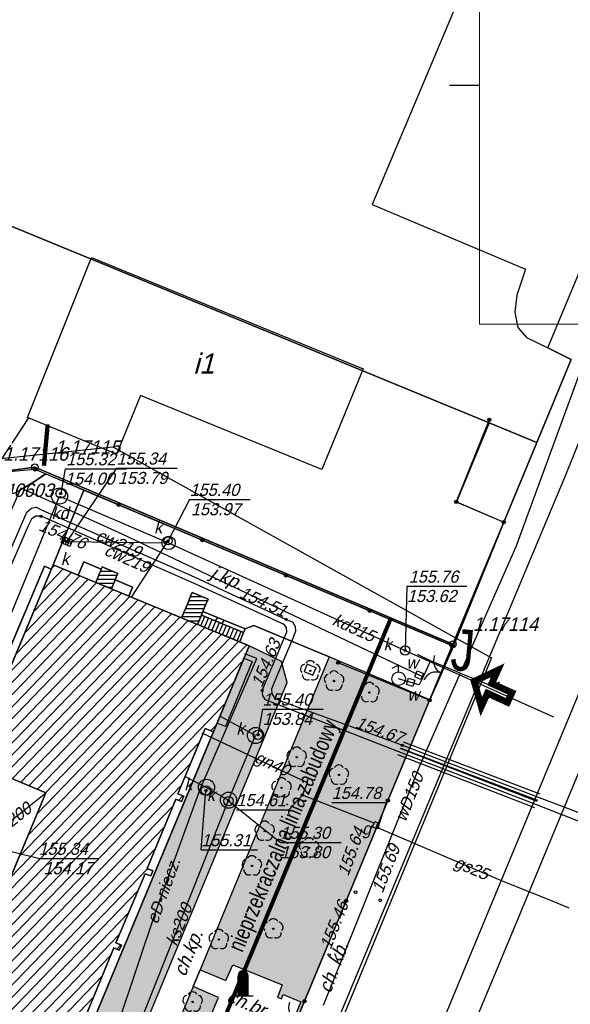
# Model space of a CAD drawing. Extents: x 7535570 to 7569561, y 5723799 to 5746390.
# Tile 14 of 17: x 7557488 to 7561582, y 5731256 to 5738580. Entities that reach past the tile are written whole.
import ezdxf

# ---------------------------------------------------------------- set-up
doc = ezdxf.new("R2010")
doc.units = 0
doc.header["$MEASUREMENT"] = 0
for name, pattern in [('4001', [0]), ('DASHED2', [0.375, 0.25, -0.125]), ('HIDDEN2', [4.7625, 3.175, -1.5875])]:
    doc.linetypes.add(name, pattern=pattern)
doc.layers.get('0').update_dxf_attribs({"linetype": 'CONTINUOUS'})
for name, color, linetype in [('BUDYNKI', 1, 'CONTINUOUS'), ('ci', 9, 'CONTINUOUS'), ('CMENTARZE_I_POMNIKI', 184, 'CONTINUOUS'), ('dim', 40, 'CONTINUOUS'), ('DROGI', 135, 'CONTINUOUS'), ('DZIALKI', 7, 'CONTINUOUS'), ('ELEMENTY_BUDYNKOW', 7, 'CONTINUOUS'), ('GRANICZNIKI', 7, 'CONTINUOUS'), ('HATCH', 8, 'CONTINUOUS'), ('OGRODZENIA', 184, 'CONTINUOUS'), ('OPIS PROJ', 2, 'CONTINUOUS'), ('POMNIKI', 184, 'CONTINUOUS'), ('ROSLINNOSC', 104, 'CONTINUOUS'), ('ROŚLINNOŚĆ', 104, 'CONTINUOUS'), ('RZEZBA', 8, 'CONTINUOUS'), ('RZEŹBA', 8, 'CONTINUOUS'), ('SYSTEM', 15, 'CONTINUOUS'), ('TEKSTY', 1, 'CONTINUOUS'), ('UZ_CO', 54, 'CONTINUOUS'), ('UZ_ENERGIA', 10, 'CONTINUOUS'), ('UZ_GAZ', 2, 'CONTINUOUS'), ('UZ_KANALIZACJA', 14, 'CONTINUOUS'), ('UZ_SPECJALNE', 7, 'CONTINUOUS'), ('UZ_WODA', 140, 'CONTINUOUS'), ('UZYTKI', 7, 'CONTINUOUS')]:
    doc.layers.add(name, color=color, linetype=linetype)
doc.layers.add('sc', color=4, linetype='CONTINUOUS', lineweight=30)
doc.layers.add('ZIELEN', color=82, linetype='CONTINUOUS', lineweight=0)
doc.styles.add('arialce', font='arial.ttf', dxfattribs={"width": 0.8})

# ---------------------------------------------------------------- blocks, each defined once
blk = doc.blocks.new('1281')
at = {"layer": 'OGRODZENIA', "color": 184, "linetype": 'Continuous'}
for radius in [0.24, 0.16, 0.08]:
    blk.add_circle((0, 0), radius, dxfattribs=at)
blk = doc.blocks.new('2283')
at = {"layer": 'OGRODZENIA', "color": 184, "linetype": 'Continuous'}
blk.add_line((0, 0), (0, 1), dxfattribs=at)
blk = doc.blocks.new('1283')
at = {"layer": 'OGRODZENIA', "color": 184, "linetype": 'Continuous'}
for centre, start, end in [((0, 2), 270, 0), ((0, -2), 0, 90)]:
    blk.add_arc(centre, 2, start, end, dxfattribs=at)
blk = doc.blocks.new('1811')
at = {"layer": 'RZEŹBA', "color": 8, "linetype": 'Continuous'}
blk.add_circle((0, 0), 0.2, dxfattribs=at)
blk = doc.blocks.new('1422')
at = {"layer": 'ROŚLINNOŚĆ', "color": 104, "linetype": 'Continuous'}
blk.add_circle((0, 0), 0.1, dxfattribs=at)
for centre, start, end in [((0, 0.75), 30.19, 149.77), ((-0.71, 0.23), 102.5, 221.75), ((0.71, 0.23), 318.3, 77.49), ((-0.44, -0.61), 174.33, 293.45), ((0.44, -0.61), 246.24, 5.74)]:
    blk.add_arc(centre, 0.75, start, end, dxfattribs=at)
blk = doc.blocks.new('1718')
at = {"layer": 'UZ_WODA', "color": 5, "linetype": 'Continuous'}
for p, q in [((0, 2), (-1, 1.5)), ((0, 1), (0, 2)), ((0, 2), (1, 1.5))]:
    blk.add_line(p, q, dxfattribs=at)
blk.add_circle((0, 0), 1, dxfattribs=at)
blk = doc.blocks.new('1746')
at = {"layer": 'UZ_GAZ', "color": 2, "linetype": 'Continuous'}
for radius in [0.16, 0.08]:
    blk.add_circle((0, 0), radius, dxfattribs=at)
blk = doc.blocks.new('1372')
at = {"layer": 'POMNIKI', "color": 184, "linetype": 'Continuous'}
for p, q in [((-0.75, 0), (-0.75, 3)), ((-0.65, 0), (-0.65, 3)), ((-0.55, 0), (-0.55, 3)), ((-0.45, 0), (-0.45, 3)), ((-0.35, 0), (-0.35, 3)), ((-0.25, 0), (-0.25, 3)), ((-0.15, 0), (-0.15, 3)), ((-0.05, 0), (-0.05, 3)), ((0.05, 0), (0.05, 3)), ((0.15, 0), (0.15, 3)), ((0.25, 0), (0.25, 3)), ((0.35, 0), (0.35, 3)), ((0.45, 0), (0.45, 3)), ((0.55, 0), (0.55, 3)), ((0.65, 0), (0.65, 3)), ((0.75, 0), (0.75, 3)), ((-1.5, 0), (1.5, 0))]:
    blk.add_line(p, q, dxfattribs=at)
for radius in [0.75, 0.65, 0.55, 0.45, 0.35, 0.25, 0.15]:
    blk.add_arc((0, 3), radius, 0, 180, dxfattribs=at)
blk = doc.blocks.new('1736')
at = {"layer": 'UZ_CO', "color": 135, "linetype": 'Continuous'}
for radius in [0.16, 0.08]:
    blk.add_circle((0, 0), radius, dxfattribs=at)
blk = doc.blocks.new('1726')
at = {"layer": 'UZ_KANALIZACJA', "color": 14, "linetype": 'Continuous'}
for radius in [0.16, 0.08]:
    blk.add_circle((0, 0), radius, dxfattribs=at)
blk = doc.blocks.new('1001')
at = {"layer": 'SYSTEM', "color": 15, "linetype": 'Continuous'}
blk.add_line((0, 0), (0, 0), dxfattribs=at)
blk = doc.blocks.new('1246')
at = {"layer": 'GRANICZNIKI', "color": 7, "linetype": 'Continuous'}
for radius in [0.5, 0.05]:
    blk.add_circle((0, 0), radius, dxfattribs=at)
blk = doc.blocks.new('MMAAPKOP')
at = {"layer": 'BUDYNKI'}
for points in [[(22451, 3645, 0), (24471, 2817, 0), (24163.8, 2067.5, 0), (22817.5, 2619.3, 0), (22638.7, 2183, 0), (21975, 2455, 0), (22451, 3645, 0)], [(21153, -2631, 0), (22112.4, -337.6, 0), (21554, -104, 0), (22166, 1359, 0), (23624, 757, 0), (23358, 116, 0), (23296.3, 141.6, 0), (23095, -345, 0), (23138, -361, 0), (23121, -402, 0), (23078.6, -384.4, 0), (22865, -900, 0), (22907, -917, 0), (22892, -955, 0), (22849.9, -938.4, 0), (22634, -1452, 0), (22675, -1470, 0), (22658.8, -1506.9, 0), (22617.8, -1488.9, 0), (22405, -2007, 0)], [(23296.3, 141.6, 0), (23358, 116, 0), (21932, -3318, 0)], [(22405, -2007, 0), (22617.8, -1488.9, 0), (22658.8, -1506.9, 0), (22675, -1470, 0), (22634, -1452, 0), (22849.9, -938.4, 0), (22892, -955, 0), (22907, -917, 0), (22865, -900, 0), (23078.6, -384.4, 0), (23121, -402, 0), (23138, -361, 0), (23095, -345, 0), (23296.3, 141.6, 0)]]:
    blk.add_polyline3d(points, dxfattribs=at)
at = {"layer": 'DROGI'}
for p, q in [((25973.1, 2016.5), (26362, 2980)), ((22051.1, 1994.3), (22009, 1967.2)), ((22009, 1967.2), (22051.1, 1994.3)), ((22051.1, 1994.3), (22111.6, 2034.8)), ((22092.5, 2022.3), (22051.1, 1994.3)), ((22111.6, 2034.8), (22092.5, 2022.3)), ((22111.6, 2034.8), (22396.1, 1915.1)), ((25091, -89), (25973.1, 2016.5)), ((25091, -89), (25973.1, 2016.5)), ((21923.1, 1916.1), (21879.2, 1892.1)), ((21879.2, 1892.1), (21923.1, 1916.1)), ((21966.4, 1941.2), (21923.1, 1916.1)), ((21923.1, 1916.1), (21966.4, 1941.2)), ((22009, 1967.2), (21966.4, 1941.2)), ((21966.4, 1941.2), (22009, 1967.2)), ((22396.1, 1915.1), (22166, 1359)), ((22166, 1359), (22396.1, 1915.1)), ((22396.1, 1915.1), (25143, 755)), ((26487, 1400), (25249, -1591)), ((21497.4, -80.2), (22102.7, 1349.5)), ((22102.7, 1349.5), (21746, 505.7)), ((22102.7, 1349.5), (22153, 1327.9)), ((22153, 1327.9), (22102.7, 1349.5)), ((22166, 1359), (22153, 1327.9)), ((22353.2, 1281.7), (22166, 1359)), ((22395.5, 1380.6), (22353.2, 1281.7)), ((22524.9, 1326), (22395.5, 1380.6)), ((22532, 1343.1), (22524.9, 1326)), ((22647.6, 1295.4), (22532, 1343.1)), ((22627.4, 1247), (22636.1, 1267.7)), ((22757.9, 1192.1), (22627.4, 1247)), ((22636.1, 1267.7), (22647.6, 1295.4)), ((22729.9, 1126.3), (22757.9, 1192.1)), ((23122.1, 964.2), (22729.9, 1126.3)), ((23188.9, 1126), (23177.4, 1098.3)), ((23200.3, 1153.7), (23188.9, 1126)), ((23318.6, 1104.9), (23200.3, 1153.7)), ((23307.2, 1077.1), (23318.6, 1104.9)), ((23162.2, 1061.3), (23122.1, 964.2)), ((23177.4, 1098.3), (23162.2, 1061.3)), ((23280.5, 1012.4), (23295.8, 1049.4)), ((23295.8, 1049.4), (23307.2, 1077.1)), ((23594.7, 882.7), (23280.5, 1012.4)), ((23583.3, 854.9), (23594.7, 882.7)), ((23658, 908), (23594.7, 882.7)), ((23594.7, 882.7), (23658, 908)), ((24220, 676), (23658, 908)), ((23658, 908), (24220, 676)), ((23554.7, 785.6), (23583.3, 854.9)), ((23624, 757), (23554.7, 785.6)), ((23863.7, 638.9), (23624, 757)), ((25143, 755), (24967.5, 355.9)), ((24220, 676), (23259, -1653)), ((24967.5, 355.9), (24220, 676)), ((23908, 483), (23863.7, 638.9)), ((24056, 621), (24033, 565)), ((24122, 593), (24056, 621)), ((24099, 539), (24122, 593)), ((24033, 565), (24099, 539)), ((22298, -3400), (23908, 483)), ((22538, -6231, 15518.4), (25091, -89, 15576.7)), ((22538, -6231, 15518.4), (25091, -89, 15576.7)), ((21746.2, -184.4), (22112.4, -337.6)), ((22112.4, -337.6), (21153, -2631)), ((25249, -1591, 15556.4), (24329, -3804, 15534.7)), ((23207, -1778), (23259, -1653)), ((23259, -1653), (23207, -1778)), ((23259, -1653), (23450, -1733)), ((23450, -1733), (23502, -1615)), ((23502, -1615), (23871, -1766)), ((23207, -1778), (22304, -3969)), ((23395.7, -1859.2), (23207, -1778)), ((23871, -1766), (23834, -1856)), ((23345.8, -1975.3), (23395.7, -1859.2)), ((23834, -1856), (23864.6, -1868.6)), ((23864.6, -1868.6), (23878, -1836)), ((23878, -1836), (24008, -1891)), ((24008, -1891), (23901, -2147))]:
    blk.add_line(p, q, dxfattribs=at)
at = {"layer": 'DZIALKI'}
for p, q in [((19262, 4944), (25410, 2414)), ((25764, 2268), (26020, 2886)), ((25410, 2414), (25165, 1827)), ((25518, 1676), (25764, 2268)), ((22031, 2085), (21644, 2034)), ((21644, 2034), (22031, 2085)), ((25139, 768), (22031, 2085)), ((22031, 2085), (25139, 768)), ((26995, 2037), (25587, -1358)), ((25165, 1827), (25518, 1676)), ((25518, 1676), (25139, 768)), ((25139, 768), (25518, 1676)), ((25139, 768), (21928, -6950)), ((21928, -6950), (25139, 768)), ((25587, -1358), (23058, -7408))]:
    blk.add_line(p, q, dxfattribs=at)
at = {"layer": 'ELEMENTY_BUDYNKOW'}
for p, q in [((22494.8, 1253.1), (22630.1, 1253.1)), ((22507.2, 1283.1), (22642.5, 1283.1)), ((22519.6, 1313.1), (22604.7, 1313.1)), ((22495.2, 1223.1), (22617.8, 1223.1)), ((22567.7, 1193.1), (22605.4, 1193.1)), ((23187.9, 1123.7), (23273, 1123.7)), ((23150.8, 1033.7), (23289.3, 1033.7)), ((23163.2, 1063.7), (23301.7, 1063.7)), ((23175.5, 1093.7), (23314, 1093.7)), ((23126, 973.7), (23264.5, 973.7)), ((23138.4, 1003.7), (23276.9, 1003.7)), ((23266.1, 904.8), (23295.8, 973.6)), ((23292.9, 893.7), (23322.6, 962.6)), ((23389.8, 967.3), (23370.9, 942.6)), ((23171.8, 943.7), (23252.1, 943.7)), ((23319.7, 882.6), (23349.4, 951.5)), ((23346.5, 871.6), (23376.2, 940.4)), ((23373.3, 860.5), (23403, 929.3)), ((23400.1, 849.4), (23429.8, 918.3)), ((23437.6, 947.6), (23418.7, 922.9)), ((23426.9, 838.4), (23456.7, 907.2)), ((23453.8, 827.3), (23483.5, 896.1)), ((23480.6, 816.2), (23510.3, 885.1)), ((23507.4, 805.1), (23537.1, 874)), ((23534.2, 794.1), (23563.9, 862.9))]:
    blk.add_line(p, q, dxfattribs=at)
for points in [[(21153, -2631, 0), (22112.4, -337.6, 0), (21554, -104, 0), (22166, 1359, 0), (23624, 757, 0), (23358, 116, 0), (23296.3, 141.6, 0), (23095, -345, 0), (23138, -361, 0), (23121, -402, 0), (23078.6, -384.4, 0), (22865, -900, 0), (22907, -917, 0), (22892, -955, 0), (22849.9, -938.4, 0), (22634, -1452, 0), (22675, -1470, 0), (22658.8, -1506.9, 0), (22617.8, -1488.9, 0), (22405, -2007, 0)], [(22153, 1327.9, 0), (21799.6, 483.1, 0), (21746, 505.7, 0), (22102.7, 1349.5, 0), (22153, 1327.9, 0)], [(22353.2, 1281.7, 0), (22395.5, 1380.6, 0), (22524.9, 1326, 0), (22484.3, 1227.6, 0), (22353.2, 1281.7, 0)], [(22507.2, 1283, 0), (22520.6, 1315.4, 0), (22532, 1343.1, 0), (22647.6, 1295.4, 0), (22636.1, 1267.7, 0), (22622.8, 1235.3, 0), (22599.9, 1179.8, 0), (22484.3, 1227.6, 0), (22507.2, 1283, 0)], [(22599.9, 1179.8, 0), (22627.4, 1247, 0), (22757.9, 1192.1, 0), (22729.9, 1126.3, 0), (22599.9, 1179.8, 0)], [(23162.2, 1061.3, 0), (23177.4, 1098.3, 0), (23188.9, 1126, 0), (23200.3, 1153.7, 0), (23318.6, 1104.9, 0), (23307.2, 1077.1, 0), (23295.8, 1049.4, 0), (23280.5, 1012.4, 0), (23269, 984.7, 0), (23240.4, 915.4, 0), (23122.1, 964.2, 0), (23162.2, 1061.3, 0)], [(23583.3, 854.9, 0), (23554.7, 785.6, 0), (23240.4, 915.4, 0), (23269, 984.7, 0), (23583.3, 854.9, 0)], [(23280.5, 1012.4, 0), (23594.7, 882.7, 0), (23583.3, 854.9, 0), (23269, 984.7, 0), (23280.5, 1012.4, 0)], [(23385.3, 181.7, 0), (23585.9, 665.5, 0), (23648, 639, 0), (23448, 156, 0), (23385.3, 181.7, 0)]]:
    blk.add_polyline3d(points, dxfattribs=at)
at = {"layer": 'OGRODZENIA'}
for p, q in [((25410, 2438), (25164.6, 1826.9)), ((22033, 2068), (21643.9, 2034.4)), ((25143, 755), (22033, 2068)), ((25164.6, 1826.9), (25517.7, 1676.3)), ((25517.7, 1676.3), (25143, 755)), ((24966, 352), (24287, 631)), ((24966, 352), (24035.8, -1886))]:
    blk.add_line(p, q, dxfattribs=at)
at = {"layer": 'SYSTEM'}
blk.add_polyline3d([(14109.4, 7161.5, 0), (17149.6, 6335.1, 0), (18256.9, 5557.1, 0), (17433, 3478.4, 0), (20897.1, 2059, 0), (22611.1, 2236.9, 0), (25426.7, 668.2, 0), (22143.6, -7273.4, 0), (10110.5, -2461.5, 0), (14109.4, 7161.5, 0)], dxfattribs=at)
at = {"layer": 'UZ_CO'}
for p, q in [((21972, 1751), (22007, 1780)), ((22007, 1780), (22041, 1787)), ((22041, 1787), (22090, 1763)), ((22090, 1763), (23187, 1283)), ((21766, 1279), (21956, 1715)), ((21956, 1715), (21972, 1751)), ((22005, 1698), (21981, 1650)), ((22035, 1720), (22005, 1698)), ((22076, 1720), (22035, 1720)), ((22113, 1706), (22076, 1720)), ((23211, 1223), (22113, 1706)), ((21981, 1650), (21769, 1163)), ((23187, 1283), (23900, 953)), ((23885, 916), (23211, 1223)), ((23900, 953), (23946, 935)), ((23903, 892), (23885, 916)), ((23904, 861), (23903, 892)), ((23946, 935), (23967, 901)), ((23967, 901), (23970, 866)), ((23721, 425), (23904, 861)), ((23951, 819), (23808, 480)), ((23970, 866), (23951, 819)), ((23808, 480), (23790, 434)), ((23726, 388), (23721, 425)), ((23745, 354), (23726, 388)), ((23790, 434), (23794, 400)), ((23794, 400), (23814, 371)), ((23814, 371), (23865, 344)), ((24738, -31), (23745, 354)), ((23865, 344), (24764, 17)), ((24764, 17), (25780, -371)), ((25757, -424), (24738, -31)), ((26367, -665), (25757, -424)), ((25780, -371), (26329, -579))]:
    blk.add_line(p, q, dxfattribs=at)
at = {"layer": 'UZ_ENERGIA'}
for p, q in [((21983, 2451.7), (21781.1, 2143.4)), ((23260.4, -309.6), (23680.6, 663.4)), ((23680.6, 663.4), (23591.4, 697.1)), ((22935.6, -1204), (23260.4, -309.6)), ((22474.1, -2579.4), (22935.6, -1204))]:
    blk.add_line(p, q, dxfattribs=at)
at = {"layer": 'UZ_GAZ'}
for p, q in [((24058.8, -261.4, 15464.5), (23274, 107.2, 15461.6)), ((24020, -353, 15461), (24058.8, -261.4, 15464.5)), ((23919.7, -463), (24020, -353)), ((24554.3, -562, 15456.8), (24020, -353, 15461)), ((24238, -409.5), (24642.2, -409.7)), ((24642.2, -409.7), (24580.3, -596.5)), ((23529.9, -462.8, 15461), (23919.7, -463, 15461)), ((25496, -989), (24569, -591.6)), ((25886, -1144, 15555.4), (25496, -989, 15550)), ((26005, -1195, 15570.5), (25886, -1144, 15555.4))]:
    blk.add_line(p, q, dxfattribs=at)
blk.add_polyline3d([(24565, -601, 15570.1), (24541.9, -591.2, 15570.1), (24558.9, -551.2, 0), (24582, -561, 15567.8), (24565, -601, 15570.1)], dxfattribs=at)
at = {"layer": 'UZ_KANALIZACJA'}
for p, q in [((22255, 2072.2), (22223, 1889)), ((22255, 2072.2, 15532), (22711.8, 2072, 15532)), ((22638.3, 2077.4), (22268, 1533)), ((22638.3, 2077.4, 15534.3), (23088.6, 2077.2, 15534.3)), ((21347, -240), (22214, 1871)), ((22214, 1871, 15400.5), (23025, 1522, 15397.1)), ((23181.7, 1844.7), (23021, 1537)), ((23181.7, 1844.7, 15539.8), (23632.1, 1844.5, 15539.8)), ((22242.1, 1516.9), (22261.8, 1562.9)), ((22258.2, 1510), (22277.8, 1556)), ((22274.2, 1503.1), (22293.9, 1549.1)), ((22268, 1533, 15534.3), (23025, 1522, 15397.1)), ((22749.2, 1118.2), (23021, 1537)), ((23025, 1522, 15397.1), (24785, 722, 15576.1)), ((24798, 1199.5), (24785, 722)), ((24798, 1199.5, 15576.1), (25244.2, 1199.3, 15576.1)), ((24785, 722, 15576.1), (25888, 228, 15332.1)), ((23672, 90), (23406.9, 233.9)), ((23723.9, 285.2), (23690, 95)), ((23723.9, 285.2, 15540.1), (24174.3, 285, 15540.1)), ((23471, -391), (23672, 90)), ((23148.7, -215.1), (23307, -296)), ((21627, -723), (22112.4, -337.9)), ((23268, -761.2), (23303, -319)), ((23307, -296), (23471, -391)), ((22747, -2213), (23471, -391)), ((23856.2, -705.8), (23471, -398)), ((22057.4, -824.9), (21611.7, -715.8)), ((23856.2, -705.8, 15530.1), (24309.1, -706, 15530.1)), ((23268, -761.2, 15531.1), (23686, -761.4, 15531.1)), ((22057.4, -824.9, 15534.1), (22507.7, -825.1, 15534.1))]:
    blk.add_line(p, q, dxfattribs=at)
blk.add_lwpolyline([(22245.7, 1569.8), (22310, 1542.2), (22290.3, 1496.2), (22226, 1523.8), (22245.7, 1569.8)], dxfattribs=at)
for centre, radius in [((22214, 1871), 60), ((22223, 1889), 35), ((23025, 1522), 50), ((23021, 1537), 30), ((24785, 722), 35), ((23672, 90, 15394.1), 60), ((23690, 95, 15394.1), 35), ((23307, -296, 15394.1), 60), ((23303, -319, 15394.1), 35), ((23471, -391, 15394.1), 60), ((23471, -398, 15394.1), 35)]:
    blk.add_circle(centre, radius, dxfattribs=at)
at = {"layer": 'UZ_SPECJALNE'}
for p, q in [((25788.9, -347.6), (24772.9, 40.4)), ((25748, -447.3), (24729, -54.3)), ((25766, -400.7), (24747, -7.7)), ((25771.1, -394.4), (24755.1, -6.4))]:
    blk.add_line(p, q, dxfattribs=at)
at = {"layer": 'UZ_WODA'}
for p, q in [((26176.2, 3040.2), (25607, 1491.9)), ((21925.6, 1930.4), (21666.8, 1337.5)), ((22679.1, 1586.6), (21925.6, 1930.4)), ((24888, 538), (22679.1, 1586.6)), ((25607, 1491.9), (25214.4, 599)), ((24973, 646), (24875, 693)), ((24973, 646), (24918, 527)), ((25194, 553), (24973, 646)), ((24918, 527), (24888, 538)), ((24918, 527), (24889.2, 466)), ((25194, 553), (24891.3, -139.3)), ((25194, 553), (25462, 446)), ((24826, 485), (24736, 512)), ((24889.2, 466), (24826, 485)), ((25462, 446), (25485, 489)), ((24891.3, -139.3), (24175.7, -1919.5))]:
    blk.add_line(p, q, dxfattribs=at)
for points in [[(24794.5, 469), (24810, 516.5), (24857.5, 501), (24842, 453.5), (24794.5, 469)], [(24855.2, 524.8), (24874.8, 570.8), (24920.8, 551.2), (24901.2, 505.2), (24855.2, 524.8)]]:
    blk.add_lwpolyline(points, dxfattribs=at)
at = {"layer": 'UZYTKI'}
for points in [[(26020, 2886, 0), (25764, 2268, 0), (25410, 2414, 0), (19262, 4944, 0), (18759, 5151, 0), (18175, 5405, 0), (18075, 5449, 0), (17992, 5483, 0), (18132, 5803, 0), (18214, 5769, 0), (18806, 7136, 0), (19784, 9394, 0), (19885, 9840, 0), (19918, 9964, 0), (20034, 10456, 0), (27836, 7254, 0)], [(26020, 2886, 0), (25845, 2973, 0), (27469, 6876, 0)], [(27379, 6915, 0), (25522, 7694, 0), (25391, 7750, 0), (25376, 7715, 0), (24791, 6305, 0), (24916, 6253, 0), (25386, 6056, 0), (24540, 4038, 0), (25680, 3557, 0), (25615, 3366, 0), (25599, 3239, 0), (25622, 3124, 0), (25688, 3050, 0), (25845, 2973, 0), (26020, 2886, 0)], [(18075, 5449, 0), (18175, 5405, 0), (18759, 5151, 0), (17953, 3211, 0), (20595, 2143, 0), (20127, 887, 0), (21042, 518, 0), (21537, 1764, 0), (21644, 2034, 0), (22031, 2085, 0), (25139, 768, 0), (21928, -6950, 0), (10315, -2218, 0)], [(25410, 2414, 0), (25764, 2268, 0), (25518, 1676, 0), (25139, 768, 0), (22031, 2085, 0), (21644, 2034, 0), (21537, 1764, 0), (21042, 518, 0), (20127, 887, 0), (20595, 2143, 0), (17953, 3211, 0), (18759, 5151, 0), (19262, 4944, 0), (25410, 2414, 0)]]:
    blk.add_polyline3d(points, dxfattribs=at)
at = {"layer": 'CMENTARZE_I_POMNIKI', "xscale": 50, "yscale": 50, "zscale": 50}
blk.add_blockref('1372', (23579.2, -1847.1), dxfattribs=at)
at = {"layer": 'DZIALKI', "xscale": 50, "yscale": 50, "zscale": 50}
for p in [(25410, 2414), (25410, 2414), (25764, 2268), (25764, 2268), (22031, 2085), (22031, 2085), (22031, 2085), (22031, 2085), (25165, 1827), (25165, 1827), (25518, 1676), (25518, 1676), (25518, 1676), (25518, 1676), (25139, 768), (25139, 768), (25139, 768), (25139, 768), (25139, 768), (25139, 768), (25587, -1358), (25587, -1358)]:
    blk.add_blockref('1001', p, dxfattribs=at)
at = {"layer": 'GRANICZNIKI', "xscale": 50, "yscale": 50, "zscale": 50}
for p in [(22031, 2085), (25139, 768)]:
    blk.add_blockref('1246', p, dxfattribs=at)
at = {"layer": 'OGRODZENIA', "xscale": 50, "yscale": 50, "zscale": 50}
for p in [(25410, 2438), (22033, 2068), (22033, 2068), (25164.6, 1826.9), (25164.6, 1826.9), (22655, 1805.4), (25517.7, 1676.3), (25517.7, 1676.3), (23277, 1542.8), (23899, 1280.2), (24521, 1017.6), (25143, 755), (25143, 755), (24287, 631), (24966, 352), (24966, 352), (24655.9, -394), (24345.9, -1140), (24035.8, -1886)]:
    blk.add_blockref('1281', p, dxfattribs=at)
at = {"layer": 'OGRODZENIA', "xscale": 50}
for name, p, yscale, zscale, rotation in [('2283', (25143, 755), 440.1568, 100, 156.288633), ('1283', (25054.5, 553.5), 50, 50, 156.288633), ('1283', (23978.1, -2025), 50, 50, 157.438697), ('2283', (24035.8, -1886), 301.0386, 100, 157.438697)]:
    blk.add_blockref(name, p, dxfattribs=dict(at, yscale=yscale, zscale=zscale, rotation=rotation))
at = {"layer": 'ROSLINNOSC', "xscale": 50, "yscale": 50, "zscale": 50}
for p in [(24079, 571, 15536.1), (24256, 495, 15536.1), (24519, 409, 15536.1), (23978, -72, 15536.1), (24292, -204, 15536.1), (23865, -300, 15536.1), (23740, -622, 15536.1), (24071, -746, 15536.1), (23645, -880, 15536.1), (23804, -1348, 15536.1), (23399, -1428, 15536.1), (23204, -1892, 15536.1)]:
    blk.add_blockref('1422', p, dxfattribs=at)
at = {"layer": 'RZEZBA', "xscale": 50, "yscale": 50, "zscale": 50}
for p in [(24416.2, -1075.6, 15564.1), (24599.6, -1136.4, 15569.1), (24220.4, -1543.1, 15546.1)]:
    blk.add_blockref('1811', p, dxfattribs=at)
at = {"layer": 'UZ_CO', "xscale": 50, "yscale": 50, "zscale": 50}
for p in [(22076, 1720), (23900, 953), (23721, 425), (24764, 17)]:
    blk.add_blockref('1736', p, dxfattribs=at)
at = {"layer": 'UZ_GAZ', "xscale": 50, "yscale": 50, "zscale": 50}
for p in [(24020, -353, 15461), (24580.3, -596.5)]:
    blk.add_blockref('1746', p, dxfattribs=at)
at = {"layer": 'UZ_KANALIZACJA', "xscale": 50, "yscale": 50, "zscale": 50}
for p in [(22223, 1889, 15532), (23021, 1537, 15539.8), (24785, 722, 15576.1), (23690, 95, 15540.1), (23303, -319, 15531.1), (23471, -398, 15530.1)]:
    blk.add_blockref('1726', p, dxfattribs=at)
at = {"layer": 'UZ_KANALIZACJA', "xscale": 50, "yscale": 50, "zscale": 50, "rotation": 66.81086099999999}
blk.add_blockref('1726', (22268, 1533, 15534.3), dxfattribs=at)
at = {"layer": 'UZ_WODA', "xscale": 50, "yscale": 50, "zscale": 50}
blk.add_blockref('1718', (24736, 512), dxfattribs=at)
at = {"layer": 'BUDYNKI', "oblique": 15}
blk.add_text('i1', height=150, rotation=359.97, dxfattribs=at).set_placement((23208.2, 2781.3))
at = {"layer": 'DROGI', "oblique": 15}
for s, rotation, p in [('j.kp.', 336.81807, (23329.2, 1265.2)), ('ch.kp.', 67.47974, (23148, -1710.5)), ('ch.br.', 337.22503, (23448.5, -1887.3))]:
    blk.add_text(s, height=100, rotation=rotation, dxfattribs=at).set_placement(p)
at = {"layer": 'GRANICZNIKI', "oblique": 15}
for s, p in [('1.17115', (22181, 2185)), ('1.17116', (21794, 2134)), ('1.40603', (21687, 1864)), ('1.17114', (25289, 868))]:
    blk.add_text(s, height=100, rotation=359.97, dxfattribs=at).set_placement(p)
at = {"layer": 'RZEZBA', "oblique": 15}
for s, rotation, p in [('155.64', 70.19999, (24361.2, -962.6, 15564.1)), ('155.69', 68.7, (24616.6, -1088.4, 15569.1)), ('155.46', 68.37999, (24230.4, -1508.1, 15546.1))]:
    blk.add_text(s, height=90, rotation=rotation, dxfattribs=at).set_placement(p)
at = {"layer": 'TEKSTY', "oblique": 15}
blk.add_text('ch. kb.', height=100, rotation=69.68375, dxfattribs=at).set_placement((24229.4, -1834.2))
at = {"layer": 'UZ_CO', "oblique": 15}
for s, rotation, p in [('154.76', 336.56741, (22052.9, 1618.7)), ('cw219', 336.36788, (22477.6, 1548.1)), ('cw219', 336.25576, (22538.5, 1436.2)), ('154.51', 335.71886, (23543.6, 1120.3)), ('154.63', 67.17903, (23718.8, 441.9)), ('154.67', 340.42225, (24406.4, 149.6))]:
    blk.add_text(s, height=90, rotation=rotation, dxfattribs=at).set_placement(p)
at = {"layer": 'UZ_ENERGIA', "oblique": 15}
blk.add_text('eD-niecz.', height=90, rotation=70.04159, dxfattribs=at).set_placement((22941.8, -1318.9))
at = {"layer": 'UZ_GAZ', "oblique": 15}
for s, rotation, p in [('gn40', 335.04579, (23655.8, -103.9)), ('154.78 ', 359.97, (24238, -382.5)), ('154.61 ', 359.97, (23529.9, -435.8, 15461)), ('g', 359.97, (24463.5, -647.9)), ('gs25', 336.79544, (25140.5, -885.5))]:
    blk.add_text(s, height=90, rotation=rotation, dxfattribs=at).set_placement(p)
at = {"layer": 'UZ_KANALIZACJA', "oblique": 15}
for s, rotation, p in [('155.32', 359.97, (22263.9, 2099.2)), ('155.34', 359.97, (22638.3, 2104.4)), ('153.79', 359.97, (22647.9, 1960.4)), ('154.00', 359.97, (22254.9, 1955.2)), ('155.40', 359.97, (23181.7, 1871.7)), ('kd', 359.97, (22154.7, 1699.2)), ('153.97', 359.97, (23191.5, 1727.7)), ('k', 359.97, (22916.8, 1593.1)), ('k', 359.97, (22224.4, 1358.9)), ('155.76', 359.97, (24811.4, 1226.5)), ('153.62', 359.97, (24797.9, 1082.5)), ('kd315', 335.55605, (24235.3, 917.5)), ('k', 359.97, (24623.5, 722)), ('155.40', 359.97, (23723.9, 312.2)), ('153.84', 359.97, (23724.7, 168.2)), ('k', 359.97, (23528.5, 95, 15394.1)), ('k', 359.97, (23141.5, -319, 15394.1)), ('k', 359.97, (23309.5, -398, 15394.1)), ('kd200', 38.4273, (21759.1, -675.6)), ('155.31', 359.97, (23268, -734.2)), ('155.30', 359.97, (23856.2, -678.8)), ('155.34', 359.97, (22057.4, -797.9)), ('153.80', 359.97, (23856.9, -822.8)), ('154.17', 359.97, (22094.9, -941.9)), ('ks200', 67.93066, (23084.3, -1482.8))]:
    blk.add_text(s, height=90, rotation=rotation, dxfattribs=at).set_placement(p)
at = {"layer": 'UZ_WODA', "oblique": 15}
for s, rotation, p in [('w', 359.97, (24792.1, 586)), ('w', 359.97, (24800.4, 348.6)), ('wD150', 68.43189, (24787.1, -559.2))]:
    blk.add_text(s, height=90, rotation=rotation, dxfattribs=at).set_placement(p)

msp = doc.modelspace()

# ---------------------------------------------------------------- hatches: boundary and pattern name
at = {"layer": 'HATCH', "linetype": 'Continuous', "lineweight": 0}
h = msp.add_hatch(dxfattribs=at)
h.set_pattern_fill('ANSI31', color=256, scale=500, angle=1.0516201, style=0)
h.set_pattern_definition([(46.0516201, (-23139.167, 1748.385), (-44.99783465, 43.37562538), [])])
h.paths.add_polyline_path([(7552490.837, 5733856.154), (7552650.837, 5734244.154), (7552722.837, 5734214.154), (7552717.437, 5734201.054), (7554866.737, 5733312.854), (7554871.037, 5733323.554), (7554942.737, 5733297.154), (7554452.837, 5732088.154), (7554383.337, 5732116.354), (7554388.937, 5732130.254), (7554076.737, 5732256.954), (7553697.837, 5731332.154), (7554828.537, 5730868.954), (7555027.837, 5731341.154), (7555083.137, 5731318.054), (7555079.237, 5731308.654), (7555485.237, 5731140.054), (7555489.337, 5731149.854), (7555548.837, 5731125.154), (7555508.637, 5731028.154), (7556722.837, 5730535.154), (7557682.237, 5732828.554), (7557123.837, 5733062.154), (7557735.837, 5734525.154), (7559193.837, 5733923.154), (7558927.837, 5733282.154), (7558866.137, 5733307.754), (7558664.837, 5732821.154), (7558707.837, 5732805.154), (7558690.837, 5732764.154), (7558648.437, 5732781.754), (7558434.837, 5732266.154), (7558476.837, 5732249.154), (7558461.837, 5732211.154), (7558419.737, 5732227.754), (7558203.837, 5731714.154), (7558244.837, 5731696.154), (7558228.637, 5731659.254), (7558187.637, 5731677.254), (7557974.837, 5731159.154), (7558014.837, 5731140.154), (7557999.837, 5731103.154), (7557958.837, 5731119.754), (7557743.837, 5730602.754), (7557784.837, 5730586.154), (7557769.837, 5730549.154), (7557728.837, 5730565.754), (7557512.637, 5730047.954), (7557551.837, 5730033.154), (7557537.837, 5729996.154), (7557498.637, 5730010.954), (7557441.437, 5729873.254), (7557771.937, 5729736.154), (7557766.337, 5729722.654), (7557859.837, 5729684.154), (7557686.837, 5729264.154), (7557352.437, 5729405.754), (7556669.137, 5727745.954), (7556682.037, 5727740.554), (7556653.837, 5727672.154), (7555668.837, 5728078.154), (7555672.737, 5728087.654), (7554425.537, 5728605.854), (7554694.637, 5729244.154), (7555937.437, 5728720.154), (7556135.837, 5729194.154), (7552357.837, 5730759.154), (7552354.237, 5730751.154), (7552312.837, 5730768.154), (7552370.237, 5730911.854), (7551942.637, 5731084.554), (7551235.937, 5729362.654), (7551102.237, 5729417.754), (7551081.337, 5729367.854), (7547132.937, 5730984.754), (7547152.537, 5731032.554), (7547013.937, 5731089.454), (7548052.737, 5733619.454), (7548192.337, 5733564.954), (7548650.273, 5734675.595), (7549254.437, 5734429.354), (7549197.153, 5734289.062), (7549427.537, 5734192.554), (7549486.037, 5734332.954), (7550090.737, 5734083.254), (7550033.051, 5733943.488), (7551087.037, 5733509.954), (7551144.237, 5733649.354), (7551283.637, 5733592.154), (7551374.337, 5733812.754), (7551234.937, 5733870.154), (7551577.937, 5734705.754), (7552192.737, 5734453.454), (7552025.937, 5734047.054), (7552490.837, 5733856.154)])
h.paths.add_polyline_path([(7552166.037, 5733046.654), (7551907.137, 5732411.154), (7552386.337, 5732214.354), (7552647.037, 5732849.154), (7552166.037, 5733046.654)], flags=16)
at = {"layer": 'ZIELEN', "transparency": 33554483}
h = msp.add_hatch(color=256, dxfattribs=at)
h.dxf.hatch_style = 1
h.paths.add_polyline_path([(7550811.837, 5734306.154), (7550690.837, 5733994.154), (7548552.837, 5734867.154), (7548691.837, 5735175.154)], flags=17)
h.paths.add_polyline_path([(7550892.837, 5733913.154), (7551254.337, 5734807.154), (7551330.837, 5734775.154), (7550969.837, 5733881.154)], flags=17)
h.paths.add_polyline_path([(7558466.847, 5728545.35), (7557505.354, 5728949.156), (7556917.337, 5727563.554), (7557890.737, 5727175.854)])
edge = h.paths.add_edge_path(flags=17)
edge.add_arc((7552523.837, 5738462.154), 12, 308.7473094, 370.9050169)
edge.add_line((7552535.62, 5738464.424), (7552531.347, 5738452.795))
h.paths.add_polyline_path([(7552840.837, 5738662.154), (7551336.337, 5735003.154), (7552876.53, 5734375.156), (7555018.813, 5733509.164), (7555092.837, 5733695.154), (7553469.837, 5734355.154), (7553602.837, 5734680.154), (7553308.837, 5734796.154), (7553785.837, 5735964.154), (7555424.437, 5735301.254), (7555445.083, 5735351.13), (7555465.937, 5735401.654), (7556006.637, 5735181.654), (7556088.684, 5735104.778), (7556164.837, 5735309.154), (7552931.837, 5736616.154), (7553744.837, 5738571.154), (7549733.837, 5740199.154), (7549221.837, 5738942.154), (7548350.837, 5736952.154), (7547503.837, 5734892.154), (7546653.422, 5732816.913), (7546267.837, 5731883.154), (7545884.837, 5730948.154), (7551015.837, 5728868.154), (7551134.837, 5729158.154), (7546157.837, 5731199.154), (7546723.449, 5732525.589), (7546943.861, 5732435.214), (7549983.837, 5739849.154), (7550513.837, 5739633.154), (7550453.837, 5739485.154), (7552592.837, 5738620.154), (7552647.837, 5738746.154)])
h.paths.add_polyline_path([(7558776.837, 5731388.154), (7557873.868, 5729197.141), (7558609.138, 5728888.664), (7560537.445, 5733521.817), (7559789.837, 5733842.154), (7559609.786, 5733405.798), (7559478.919, 5733088.64), (7559145.7, 5732281.077), (7558828.837, 5731513.154), (7559019.837, 5731433.154), (7559071.837, 5731551.154), (7559440.591, 5731399.556), (7559403.837, 5731310.154), (7559434.445, 5731297.573), (7559448.17, 5731330.014), (7559578.072, 5731275.718), (7559470.427, 5731019.326), (7559339.837, 5731074.154), (7559352.837, 5731104.954), (7559323.837, 5731117.154), (7559286.837, 5731031.154), (7558915.58, 5731190.721), (7558965.537, 5731306.954)])
h.paths.add_polyline_path([(7557501.853, 5729848.192), (7557532.781, 5729835.377), (7557542.337, 5729858.454), (7557616.237, 5729827.854), (7557606.739, 5729804.761), (7557634.355, 5729793.288), (7557643.937, 5729816.354), (7557717.837, 5729785.654), (7557708.337, 5729762.554), (7557771.937, 5729736.154), (7557766.337, 5729722.654), (7557859.824, 5729684.16), (7557859.841, 5729684.202), (7557867.837, 5729766.154), (7559477.837, 5733649.154), (7559433.537, 5733805.054), (7559193.837, 5733923.154), (7557501.853, 5729848.192)])
h.paths.add_polyline_path([(7557035.505, 5726405.055), (7557362.355, 5726541.299), (7557502.47, 5726599.682), (7551571.237, 5728981.554), (7551450.837, 5728686.854)])

# ---------------------------------------------------------------- linework, layer by layer
at = {"elevation": -14109.3}
msp.add_lwpolyline([(7557501.853, 5729848.192), (7559193.837, 5733923.154), (7557735.837, 5734525.154), (7557123.837, 5733062.154), (7557682.237, 5732828.554), (7556722.837, 5730535.154)], dxfattribs=at)
at = {"linetype": 'HIDDEN2', "ltscale": 50, "const_width": 30}
msp.add_lwpolyline([(7546076.861, 5731409.68), (7557032.517, 5726945.531), (7557307.244, 5727060.004), (7560247.04, 5734126.135)], dxfattribs=at)
at = {"layer": 'BUDYNKI', "color": 7, "linetype": '4001'}
msp.add_polyline3d([(7556722.837, 5730535.154, 0), (7557682.237, 5732828.554, 0), (7557123.837, 5733062.154, 0), (7557735.837, 5734525.154, 0), (7559193.837, 5733923.154, 0), (7558927.837, 5733282.154, 0), (7558866.137, 5733307.754, 0), (7558664.837, 5732821.154, 0), (7558707.837, 5732805.154, 0), (7558690.837, 5732764.154, 0), (7558648.437, 5732781.754, 0), (7558434.837, 5732266.154, 0), (7558476.837, 5732249.154, 0), (7558461.837, 5732211.154, 0), (7558419.737, 5732227.754, 0), (7558203.837, 5731714.154, 0), (7558244.837, 5731696.154, 0), (7558228.637, 5731659.254, 0), (7558187.637, 5731677.254, 0), (7557974.837, 5731159.154, 0)], dxfattribs=at)
at = {"layer": 'dim', "color": 10, "const_width": 10}
msp.add_lwpolyline([(7549733.837, 5740199.154), (7549221.837, 5738942.154), (7548350.837, 5736952.154), (7547633.837, 5735207.154), (7547387.837, 5734610.154), (7547142.837, 5734012.154), (7546897.837, 5733414.154), (7546653.422, 5732816.913), (7546267.837, 5731883.154), (7545884.837, 5730948.154), (7557034.708, 5726404.723), (7557362.355, 5726541.299), (7557689.742, 5726677.714), (7560708.837, 5733934.154), (7557600.837, 5735251.154), (7557213.837, 5735200.154), (7556611.837, 5733684.154), (7555696.837, 5734053.154), (7556164.837, 5735309.154), (7552931.837, 5736616.154), (7553744.837, 5738571.154)], close=True, dxfattribs=at)
at = {"layer": 'OPIS PROJ', "ltscale": 100}
msp.add_line((7560907.422, 5738090.896), (7560684.637, 5738090.896), dxfattribs=at)
at = {"layer": 'sc', "const_width": 50}
msp.add_lwpolyline([(7561043.231, 5733741.459), (7560997.775, 5733642.233), (7561148.246, 5733574.183), (7561115.315, 5733502.104), (7560965.949, 5733570.345), (7560920.385, 5733470.614), (7560867.261, 5733658.237)], close=True, dxfattribs=at)
at = {"layer": 'ZIELEN'}
for points in [[(7560907.422, 5739867.481), (7565526.938, 5739867.481), (7565526.938, 5736314.311), (7560907.422, 5736314.311)], [(7559193.837, 5733923.154), (7559433.537, 5733805.054), (7559477.837, 5733649.154), (7557867.837, 5729766.154), (7557859.837, 5729684.154), (7557766.337, 5729722.654), (7557771.937, 5729736.154), (7557708.337, 5729762.554), (7557717.837, 5729785.654), (7557643.937, 5729816.354), (7557634.355, 5729793.288), (7557606.739, 5729804.761), (7557616.237, 5729827.854), (7557542.337, 5729858.454), (7557532.781, 5729835.377), (7557501.853, 5729848.192), (7558955.137, 5733347.854), (7559017.837, 5733322.154), (7559217.837, 5733805.154), (7559155.847, 5733831.607)]]:
    msp.add_lwpolyline(points, close=True, dxfattribs=at)
at = {"layer": 'ZIELEN', "elevation": 14109.3}
msp.add_lwpolyline([(7559789.837, 5733842.154), (7557873.837, 5729197.154), (7558609.582, 5728888.477), (7560537.445, 5733521.817)], close=True, dxfattribs=at)
at = {"layer": 'ZIELEN'}
msp.add_lwpolyline([(7559625.837, 5733787.154), (7559602.837, 5733731.154), (7559668.837, 5733705.154), (7559690.357, 5733759.782), (7559625.837, 5733787.154)], dxfattribs=at)

# ---------------------------------------------------------------- block references
msp.add_blockref('MMAAPKOP', (7535569.837, 5733166.154))

# ---------------------------------------------------------------- texts
at = {"layer": 'ci', "color": 222, "linetype": 'DASHED2', "ltscale": 600, "style": 'arialce', "width": 0.75}
msp.add_text('nieprzekraczalna linia zabudowy', height=122.59447, rotation=67.2139098, dxfattribs=at).set_placement((7559144.012, 5731636.612, -13967.903))
at = {"layer": 'sc', "ltscale": 2, "char_height": 308.88, "width": 637.17587, "attachment_point": 1, "rotation": 354.8721439, "style": 'arialce'}
for s, insert in [('I', (7557648.13, 5735574.125)), ('J', (7560712.182, 5734052.739))]:
    msp.add_mtext(s, dxfattribs=dict(at, insert=insert))

doc.saveas('drawing.dxf')
